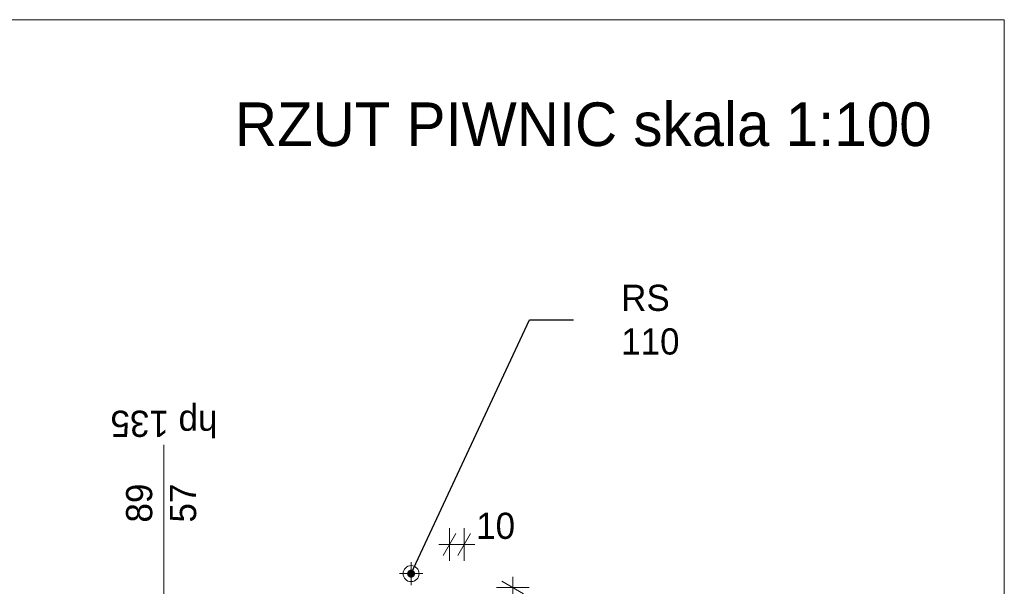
# Model space of a CAD drawing. Extents: x -21260 to 35740, y -2672 to 187028.
# Tile 36 of 120: x 28967 to 35740, y 23134 to 27028. Entities that reach past the tile are written whole.
import ezdxf

# ---------------------------------------------------------------- set-up
doc = ezdxf.new("R2010")
doc.units = 0
doc.header["$MEASUREMENT"] = 0
for name, color, linetype, lineweight in [('A-Opisy_Nr_Pióra__21', 7, 'Continuous', 13), ('ARCH TABELA_Nr_Pióra__21', 7, 'Continuous', 13), ('Arch wymiary_Nr_Pióra__5', 7, 'Continuous', 13), ('INWENT ODWODNIENIE_Nr_Pióra__21', 7, 'Continuous', 13), ('INWENT OPISY_Nr_Pióra__21', 7, 'Continuous', 13)]:
    doc.layers.add(name, color=color, linetype=linetype, lineweight=lineweight)
doc.layers.add('Arch wymiary', color=7, linetype='Continuous')
doc.styles.add('GENERATED_STYLE_1', font='txt')
doc.styles.add('GENERATED_STYLE_13', font='txt')
doc.styles.add('GENERATED_STYLE_4', font='txt')
doc.styles.add('GENERATED_STYLE_7', font='txt')
doc.dimstyles.new('GENERATED_STYLE__1', dxfattribs={"dimtxt": 179.999995, "dimasz": 114, "dimexe": 0.18, "dimexo": 0, "dimgap": 0.09, "dimtad": 1, "dimdec": 0, "dimlfac": 0.1, "dimzin": 0, "dimdsep": 46, "dimtxsty": 'GENERATED_STYLE_1', "dimblk": 'ARROWHEAD_2', "dimblk1": 'ARROWHEAD_2', "dimblk2": 'ARROWHEAD_2', "dimcen": 0.09, "dimclrd": 7, "dimclre": 7, "dimclrt": 7, "dimazin": 0, "dimtfac": 1, "dimtdec": 4, "dimtmove": 0, "dimatfit": 3, "dimfxl": 0, "dimtolj": 1, "dimtzin": 0, "dimarcsym": 0})
doc.dimstyles.new('GENERATED_STYLE__4', dxfattribs={"dimtxt": 179.999995, "dimasz": 114, "dimexe": 0.18, "dimexo": 0, "dimgap": 0.09, "dimtad": 1, "dimtih": 1, "dimtoh": 1, "dimdec": 0, "dimlfac": 0.1, "dimzin": 0, "dimdsep": 46, "dimtxsty": 'GENERATED_STYLE_1', "dimblk": 'ARROWHEAD_2', "dimblk1": 'ARROWHEAD_2', "dimblk2": 'ARROWHEAD_2', "dimcen": 0.09, "dimclrd": 7, "dimclre": 7, "dimclrt": 7, "dimazin": 0, "dimtfac": 1, "dimtdec": 4, "dimtmove": 2, "dimatfit": 3, "dimfxl": 0, "dimtolj": 1, "dimtzin": 0, "dimarcsym": 0})
doc.dimstyles.new('GENERATED_STYLE__6', dxfattribs={"dimtxt": 0.18, "dimasz": 109.44, "dimexe": 0.18, "dimexo": 0.0625, "dimgap": 0.09, "dimtad": 0, "dimtih": 1, "dimtoh": 1, "dimdec": 4, "dimzin": 0, "dimdsep": 46, "dimcen": 0.09, "dimadec": 0, "dimazin": 0, "dimtfac": 1, "dimtdec": 4, "dimtmove": 0, "dimatfit": 3, "dimldrblk": 'ARROWHEAD_11', "dimfxl": 0, "dimtolj": 1, "dimtzin": 0, "dimarcsym": 0})

# ---------------------------------------------------------------- blocks, each defined once
blk = doc.blocks.new('*D603')
at = {"layer": 'Arch wymiary_Nr_Pióra__5', "linetype": 'Continuous'}
for p, q in [((31924.1, 23308.8), (31924.1, 23533.8)), ((32024.1, 23308.8), (32024.1, 23533.8)), ((31967.4, 23496.3), (31880.8, 23346.3)), ((31980.8, 23346.3), (32067.4, 23496.3)), ((31850.7, 23421.3), (31924.1, 23421.3)), ((31924.1, 23421.3), (32024.1, 23421.3)), ((32024.1, 23421.3), (32097.4, 23421.3))]:
    blk.add_line(p, q, dxfattribs=at)
at = {"layer": 'Arch wymiary_Nr_Pióra__5', "insert": (32106.8, 23457.3), "char_height": 180, "attachment_point": 7, "style": 'GENERATED_STYLE_1'}
blk.add_mtext('{10}', dxfattribs=at)
blk = doc.blocks.new('ARROWHEAD_2')
at = {"color": 0, "linetype": 'Continuous', "lineweight": 0}
for p, q in [((-0.378, -0.655), (0.378, 0.655)), ((0, 0), (-1, 0))]:
    blk.add_line(p, q, dxfattribs=at)
blk = doc.blocks.new('*D604')
at = {"layer": 'Arch wymiary_Nr_Pióra__5', "linetype": 'Continuous'}
for p, q in [((32433.4, 23082.6), (32283.4, 23169.2)), ((32358.4, 23125.9), (32358.4, 23199.2)), ((32470.9, 23125.9), (32245.9, 23125.9)), ((32358.4, 23025.9), (32358.4, 23125.9)), ((32283.4, 23069.2), (32433.4, 22982.6)), ((32470.9, 23025.9), (32245.9, 23025.9)), ((32358.4, 22952.5), (32358.4, 23025.9))]:
    blk.add_line(p, q, dxfattribs=at)
at = {"layer": 'Arch wymiary_Nr_Pióra__5', "insert": (32322.4, 22752.1), "char_height": 180, "attachment_point": 7, "rotation": 90, "style": 'GENERATED_STYLE_1'}
blk.add_mtext('{10}', dxfattribs=at)
blk = doc.blocks.new('ARROWHEAD_11')
at = {"color": 0, "linetype": 'Continuous', "lineweight": 0}
blk.add_line((0, 0), (-1, 0), dxfattribs=at)
at = {"color": 0, "linetype": 'Continuous', "lineweight": 0, "const_width": 0.25, "flags": 128}
blk.add_lwpolyline([(-0.125, 0, 1), (0.125, 0, 1)], format="xyb", close=True, dxfattribs=at)

msp = doc.modelspace()

# ---------------------------------------------------------------- linework, layer by layer
at = {"layer": 'ARCH TABELA_Nr_Pióra__21', "linetype": 'Continuous'}
for p, q in [((-21259.9, 27028.4), (35740.1, 27028.4)), ((35740.1, 27028.4), (35740.1, -2671.6))]:
    msp.add_line(p, q, dxfattribs=at)
at = {"layer": 'INWENT ODWODNIENIE_Nr_Pióra__21', "linetype": 'Continuous'}
for p, q in [((31659.1, 23300.9), (31659.1, 23140.9)), ((31579.1, 23220.9), (31739.1, 23220.9))]:
    msp.add_line(p, q, dxfattribs=at)
msp.add_circle((31659.1, 23220.9), 55, dxfattribs=at)
at = {"layer": 'INWENT OPISY_Nr_Pióra__21', "linetype": 'Continuous'}
msp.add_line((29959.1, 22345.9), (29959.1, 24105.9), dxfattribs=at)

# ---------------------------------------------------------------- texts
at = {"layer": 'A-Opisy_Nr_Pióra__21', "linetype": 'Continuous', "insert": (35240.1, 26459.8), "char_height": 300, "attachment_point": 3, "style": 'GENERATED_STYLE_13'}
msp.add_mtext('{RZUT PIWNIC skala 1:100}', dxfattribs=at)
at = {"layer": 'INWENT OPISY_Nr_Pióra__21', "linetype": 'Continuous', "insert": (33104.2, 24965.6), "char_height": 180, "width": 692.895, "attachment_point": 4, "style": 'GENERATED_STYLE_4'}
msp.add_mtext('{RS 110}', dxfattribs=at)
at = {"layer": 'INWENT OPISY_Nr_Pióra__21', "linetype": 'Continuous', "insert": (29959.1, 24161.1), "char_height": 180, "attachment_point": 2, "rotation": 180, "style": 'GENERATED_STYLE_7'}
msp.add_mtext('{hp 135}', dxfattribs=at)
at = {"layer": 'INWENT OPISY_Nr_Pióra__21', "linetype": 'Continuous', "insert": (29698.3, 23705.9), "char_height": 180, "width": 1346.334, "attachment_point": 2, "rotation": 90, "line_spacing_factor": 1.007146, "style": 'GENERATED_STYLE_7'}
msp.add_mtext('{89\\P57}', dxfattribs=at)

# ---------------------------------------------------------------- dimensions: what is measured, and where the dimension line sits
at = {"layer": 'Arch wymiary', "linetype": 'Continuous'}
dim = msp.add_linear_dim(base=(31924.1, 23421.3), p1=(31924.1, 23025.9), p2=(32024.1, 23125.9), dimstyle='GENERATED_STYLE__4', dxfattribs=at)
dim.commit()
dim.dimension.update_dxf_attribs({"geometry": '*D603', "text_midpoint": (32243.4, 23547.3)})
dim = msp.add_linear_dim(base=(32358.4, 23025.9), p1=(31924.1, 23025.9), p2=(32024.1, 23125.9), angle=90, dimstyle='GENERATED_STYLE__1', dxfattribs=at)
dim.commit()
dim.dimension.update_dxf_attribs({"geometry": '*D604', "text_midpoint": (32232.4, 22888.7)})

# ---------------------------------------------------------------- leaders
at = {"layer": 'INWENT OPISY_Nr_Pióra__21', "linetype": 'Continuous', "annotation_type": 0, "has_hookline": 1, "hookline_direction": 1, "text_width": 437.1}
msp.add_leader([(31659.1, 23220.9), (32473.4, 24964.7), (32776.5, 24964.7)], dimstyle='GENERATED_STYLE__6', dxfattribs=at)

doc.saveas('drawing.dxf')
